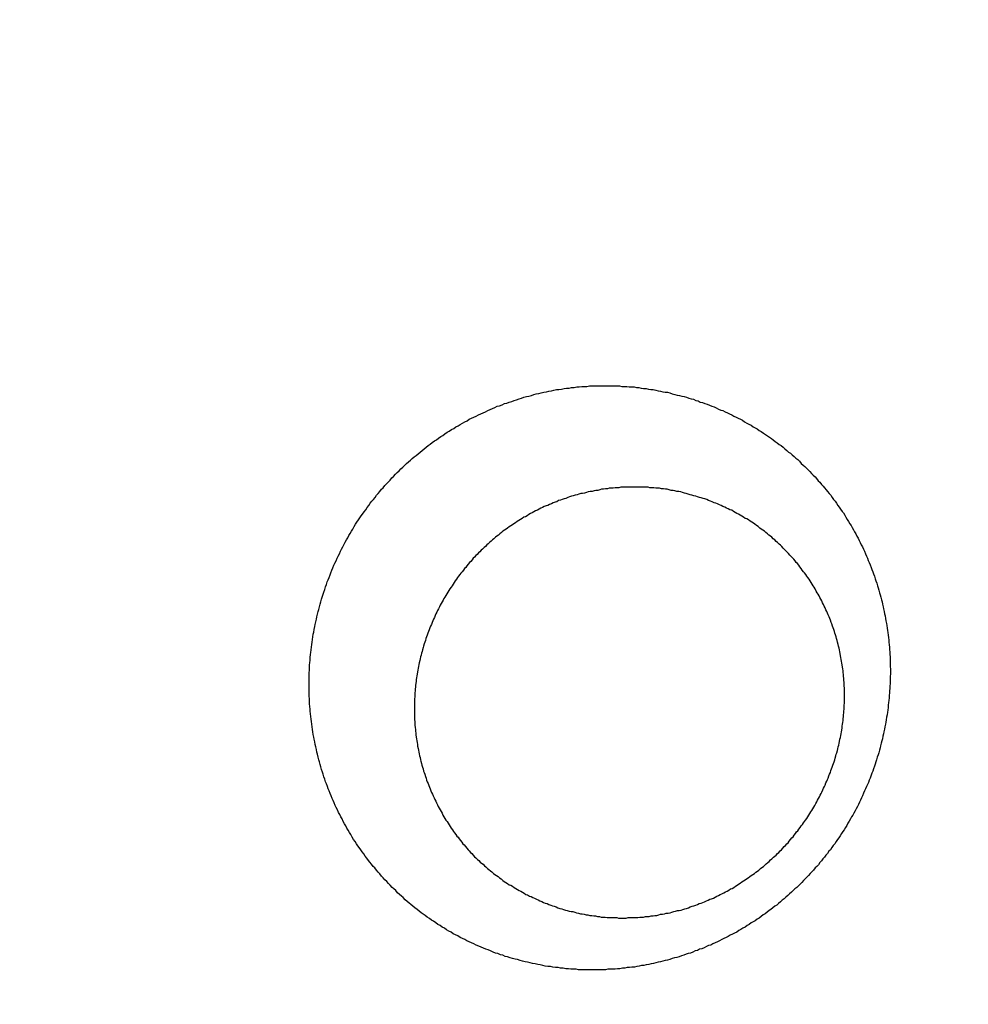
# Model space of a CAD drawing. Header units: millimetres. Extents: x -604189 to 881711, y -381903 to -7297.
# Tile 69 of 256: x -567412 to -567394, y -196076 to -196058. Entities that reach past the tile are written whole.
import ezdxf

# ---------------------------------------------------------------- set-up
doc = ezdxf.new("R2010")
doc.units = ezdxf.units.MM
doc.header["$LTSCALE"] = 100
doc.layers.add('OPIS', color=7, linetype='Continuous')
pattern_1 = [(45, (-296350.26, 111503), (-334.51454, 334.51454), []), (135, (-296350.26, 111503), (-334.51454, -334.51454), [])]

msp = doc.modelspace()

# ---------------------------------------------------------------- hatches: boundary and pattern name
at = {"layer": 'OPIS', "linetype": 'ByBlock', "lineweight": 13}
h = msp.add_hatch(dxfattribs=at)
h.set_pattern_fill('ANSI37', color=0, scale=149)
h.set_pattern_definition(pattern_1)
h.paths.add_polyline_path([(-565846.628, -200148.37), (-566196.825, -200149.347), (-566196.825, -200157.448), (-566296.825, -200157.448), (-566296.825, -200149.626), (-566746.825, -200150.882), (-566746.825, -201168.329, -0.414214), (-566403.888, -201511.266, -1), (-567089.762, -201511.266, -0.414214), (-566746.825, -201168.329), (-566746.825, -200936.871, -0.267949), (-567196.825, -200157.448), (-567296.825, -200157.448), (-567296.825, -200152.416), (-567606.815, -200153.281), (-567606.815, -201603.287), (-567556.815, -201603.147), (-567556.815, -205257.445), (-565846.45, -205257.445)])
h.paths.add_polyline_path([(-551636.825, -198396.286), (-576656.825, -198407.448), (-576656.825, -193157.448), (-579836.825, -193157.448), (-579836.825, -200437.448), (-570846.818, -200437.448), (-570846.818, -200053.169), (-551636.825, -200037.448)])
h.paths.add_polyline_path([(-566819.49, -205014.115), (-566583.775, -205014.115), (-566583.775, -204789.115), (-566819.49, -204789.115)], flags=24)
h.paths.add_polyline_path([(-566959.314, -200828.748), (-566427.171, -200828.748), (-566427.171, -200603.748), (-566959.314, -200603.748)], flags=24)
h.paths.add_polyline_path([(-566792.033, -202497.855), (-566276.912, -202497.855), (-566276.912, -202398.515), (-566792.033, -202398.515)], flags=24)
h.paths.add_polyline_path([(-566791.958, -202387.855), (-565854.55, -202387.855), (-565854.55, -202288.515), (-566791.958, -202288.515)], flags=24)
h.paths.add_polyline_path([(-567194.021, -202505.333), (-566857.345, -202505.333), (-566857.345, -202389.949), (-567194.021, -202389.949)], flags=24)
h.paths.add_polyline_path([(-567153.366, -202393.592), (-566996.4, -202393.592), (-566996.4, -202295.562), (-567153.366, -202295.562)], flags=24)
h.paths.add_polyline_path([(-566516.508, -200627.503), (-566516.508, -200287.803), (-566964.285, -200287.803), (-566964.285, -200627.503)], flags=24)
at = {"layer": 'OPIS', "linetype": 'ByBlock', "lineweight": 9}
h = msp.add_hatch(dxfattribs=at)
h.set_pattern_fill('ANSI37', color=0, scale=149)
h.set_pattern_definition(pattern_1)
edge = h.paths.add_edge_path()
edge.add_line((-551636.825, -193157.448), (-552906.825, -193157.448))
edge.add_line((-552906.825, -193157.448), (-552906.825, -193187.448))
edge.add_line((-552906.825, -193187.448), (-554281.473, -193187.448))
edge.add_line((-554281.473, -193187.448), (-554281.473, -193407.448))
edge.add_line((-554281.473, -193407.448), (-554641.473, -193407.448))
edge.add_line((-554641.473, -193407.448), (-554891.821, -193407.448))
edge.add_line((-554891.821, -193407.448), (-555251.821, -193407.448))
edge.add_line((-555251.821, -193407.448), (-555252.169, -193157.448))
edge.add_line((-555252.169, -193157.448), (-555156.825, -193407.448))
edge.add_line((-555156.825, -193407.448), (-555156.825, -196074.426))
edge.add_line((-555156.825, -196074.426), (-555036.825, -196074.426))
edge.add_line((-555036.825, -196074.426), (-555036.825, -196674.426))
edge.add_line((-555036.825, -196674.426), (-555036.825, -197274.426))
edge.add_line((-555036.825, -197274.426), (-555636.825, -197274.426))
edge.add_line((-555636.825, -197274.426), (-555636.825, -198296.526))
edge.add_line((-555636.825, -198296.526), (-555036.825, -198294.851))
edge.add_line((-555036.825, -198294.851), (-555036.825, -198287.448))
edge.add_line((-555036.825, -198287.448), (-554936.825, -198287.448))
edge.add_line((-554936.825, -198287.448), (-554936.825, -198294.572))
edge.add_line((-554936.825, -198294.572), (-554486.825, -198293.317))
edge.add_line((-554486.825, -198293.317), (-554486.825, -198292.448))
edge.add_line((-554486.825, -198292.448), (-554486.825, -197276.567))
edge.add_arc((-554486.825, -196933.63), 342.937, 180, 270, ccw=False)
edge.add_arc((-554486.825, -196933.63), 342.937, 0, 180, ccw=False)
edge.add_arc((-554486.825, -196933.63), 342.937, -90, 0, ccw=False)
edge.add_line((-554486.825, -197276.567), (-554486.825, -197508.025))
edge.add_arc((-554936.825, -198287.448), 900, 0, 60, ccw=False)
edge.add_line((-554036.825, -198287.448), (-553936.825, -198287.448))
edge.add_line((-553936.825, -198287.448), (-553936.825, -198291.782))
edge.add_line((-553936.825, -198291.782), (-551636.825, -198285.364))
edge.add_line((-551636.825, -198285.364), (-551636.825, -193157.448))
edge = h.paths.add_edge_path(flags=17)
edge.add_arc((-555292.825, -194555.644), 64, 0, 360)
edge = h.paths.add_edge_path(flags=17)
edge.add_arc((-555292.825, -194795.644), 64, 0, 360)
edge = h.paths.add_edge_path(flags=17)
edge.add_arc((-555532.825, -194555.644), 64, 0, 360)
edge = h.paths.add_edge_path(flags=17)
edge.add_arc((-555532.825, -194795.644), 64, 0, 360)
edge = h.paths.add_edge_path(flags=16)
edge.add_arc((-555445.578, -195632.918), 122.24, 0, 360)
edge = h.paths.add_edge_path(flags=17)
edge.add_arc((-555444.953, -195755.157), 131.84, -179.70702, 0.29298, ccw=False)
edge.add_line((-555576.791, -195755.831), (-555577.416, -195633.592))
edge.add_arc((-555445.578, -195632.918), 131.84, 0.29298, 180.29298, ccw=False)
edge.add_line((-555313.74, -195632.244), (-555313.115, -195754.483))
edge = h.paths.add_edge_path(flags=16)
edge.add_line((-555354.602, -195832.663), (-555410.524, -195781.149))
edge.add_arc((-555444.236, -195895.315), 119.04, 73.54834, 77.25266)
edge.add_line((-555417.97, -195779.209), (-555400.458, -195791.093))
edge.add_arc((-555397.928, -195789.134), 3.2, 66.437, 217.7638, ccw=False)
edge.add_arc((-555444.236, -195895.315), 119.04, 62.83618, 66.43696, ccw=False)
edge.add_line((-555389.89, -195789.404), (-555332.197, -195793.322))
edge.add_arc((-555444.953, -195755.157), 119.04, 319.37612, 341.30015, ccw=False)
edge = h.paths.add_edge_path(flags=0)
edge.add_arc((-555445.157, -195715.335), 16, 0, 360)
edge = h.paths.add_edge_path(flags=16)
edge.add_line((-555494.828, -195789.588), (-555556.499, -195794.41))
edge.add_arc((-555553.516, -195795.567), 3.2, 158.7889, 200.417)
edge.add_arc((-555444.953, -195755.157), 119.04, 200.41697, 219.83636)
edge.add_arc((-555533.904, -195829.364), 3.2, 219.8364, 346.9927)
edge.add_line((-555530.786, -195830.084), (-555488.51, -195790.333))
edge.add_arc((-555491.628, -195789.613), 3.2, 346.9927, 539.5529)
edge = h.paths.add_edge_path(flags=16)
edge.add_arc((-555444.953, -195755.157), 119.04, 258.76397, 281.82198, ccw=False)
edge.add_line((-555468.148, -195871.915), (-555480.159, -195865.083))
edge.add_arc((-555483.299, -195864.466), 3.2, 250.669, 348.8814, ccw=False)
edge.add_arc((-555444.953, -195755.157), 119.04, 229.64312, 250.66903, ccw=False)
edge.add_line((-555522.037, -195845.868), (-555468.703, -195779.633))
edge.add_arc((-555459.182, -195767.571), 15.366, -52.9828, 231.7166, ccw=False)
edge.add_arc((-555446.749, -195779.502), 3.2, 91.2428, 186.0743, ccw=False)
edge.add_arc((-555444.236, -195895.315), 119.04, 88.11241, 91.24277, ccw=False)
edge.add_line((-555440.315, -195776.34), (-555420.565, -195871.672))
h.paths.add_polyline_path([(-554267.155, -198153.982), (-554267.155, -197814.282), (-554714.931, -197814.282), (-554714.931, -198153.982)], flags=17)
h.paths.add_polyline_path([(-553792.63, -195548.14), (-553277.509, -195548.14), (-553277.509, -195448.8), (-553792.63, -195448.8)], flags=16)
h.paths.add_polyline_path([(-553792.555, -195438.14), (-553058.934, -195438.14), (-553058.934, -195338.8), (-553792.555, -195338.8)], flags=16)
h.paths.add_polyline_path([(-554194.618, -195555.618), (-553808.217, -195555.618), (-553808.217, -195440.235), (-554194.618, -195440.235)], flags=16)
h.paths.add_polyline_path([(-554153.974, -195443.932), (-553947.262, -195443.932), (-553947.262, -195345.836), (-554153.974, -195345.836)], flags=16)
h.paths.add_polyline_path([(-554256.508, -198153.982), (-554256.508, -197814.282), (-554704.285, -197814.282), (-554704.285, -198153.982)], flags=17)
h.paths.add_polyline_path([(-569496.825, -196631.63), (-571696.825, -196631.63), (-571696.825, -198287.448), (-569496.825, -198287.448)])
h.paths.add_polyline_path([(-567176.825, -196631.63), (-569376.825, -196631.63), (-569376.825, -198287.448), (-567176.825, -198287.448)])
h.paths.add_polyline_path([(-569376.825, -196535.63), (-567176.825, -196535.63), (-567176.825, -193157.448), (-569376.825, -193157.448)])
edge = h.paths.add_edge_path()
edge.add_arc((-571534.473, -195440.24), 50, 180, 270.0022)
edge.add_line((-571534.471, -195490.24), (-571329.472, -195490.239))
edge.add_arc((-571329.473, -195440.239), 50, 270.0009, 360)
edge.add_line((-571279.473, -195440.239), (-571279.473, -194996.239))
edge.add_arc((-571329.473, -194996.239), 50, 0, 90.0004)
edge.add_line((-571329.474, -194946.239), (-571534.474, -194946.24))
edge.add_arc((-571534.473, -194996.24), 50, 90.0009, 180)
edge.add_line((-571584.473, -194996.24), (-571584.473, -195440.24))
h.paths.add_polyline_path([(-571696.825, -196535.63), (-569496.825, -196535.63), (-569496.825, -193157.448), (-571696.825, -193157.448)])
edge = h.paths.add_edge_path()
edge.add_arc((-571945.684, -193388.705), 50, 0, 90.0004)
edge.add_line((-571945.684, -193338.705), (-572150.684, -193338.707))
edge.add_arc((-572150.684, -193388.707), 50, 90.0009, 180)
edge.add_line((-572200.684, -193388.707), (-572200.684, -193832.707))
edge.add_arc((-572150.684, -193832.707), 50, 180, 270.0022)
edge.add_line((-572150.682, -193882.707), (-571945.683, -193882.705))
edge.add_arc((-571945.684, -193832.705), 50, 270.0009, 360)
edge.add_line((-571895.684, -193832.705), (-571895.684, -193388.705))
h.paths.add_polyline_path([(-571816.825, -198287.448), (-571816.825, -193157.448), (-573216.825, -193157.448), (-573216.825, -198287.448)])

# ---------------------------------------------------------------- linework, layer by layer
at = {"color": 0}
for points in [[(-567401.253, -196075.408, 0), (-567401.301, -196075.408, 0), (-567401.348, -196075.398, 0), (-567401.396, -196075.398, 0), (-567401.444, -196075.398, 0), (-567401.491, -196075.388, 0), (-567401.539, -196075.388, 0), (-567401.587, -196075.378, 0), (-567401.634, -196075.378, 0), (-567401.682, -196075.368, 0), (-567401.729, -196075.368, 0), (-567401.777, -196075.358, 0), (-567401.824, -196075.348, 0), (-567401.872, -196075.348, 0), (-567401.919, -196075.338, 0), (-567401.966, -196075.328, 0), (-567402.013, -196075.318, 0), (-567402.06, -196075.308, 0), (-567402.107, -196075.298, 0), (-567402.154, -196075.288, 0), (-567402.201, -196075.278, 0), (-567402.248, -196075.268, 0), (-567402.294, -196075.258, 0), (-567402.341, -196075.248, 0), (-567402.387, -196075.238, 0), (-567402.434, -196075.218, 0), (-567402.48, -196075.208, 0), (-567402.526, -196075.198, 0), (-567402.572, -196075.188, 0), (-567402.618, -196075.168, 0), (-567402.663, -196075.158, 0), (-567402.709, -196075.138, 0), (-567402.754, -196075.128, 0), (-567402.8, -196075.108, 0), (-567402.845, -196075.098, 0), (-567402.89, -196075.078, 0), (-567402.934, -196075.058, 0), (-567402.979, -196075.038, 0), (-567403.024, -196075.028, 0), (-567403.068, -196075.008, 0), (-567403.112, -196074.988, 0), (-567403.156, -196074.968, 0), (-567403.2, -196074.948, 0), (-567403.244, -196074.928, 0), (-567403.287, -196074.908, 0), (-567403.33, -196074.888, 0), (-567403.373, -196074.868, 0), (-567403.416, -196074.848, 0), (-567403.459, -196074.828, 0), (-567403.501, -196074.808, 0), (-567403.543, -196074.778, 0), (-567403.585, -196074.758, 0), (-567403.627, -196074.738, 0), (-567403.669, -196074.708, 0), (-567403.71, -196074.688, 0), (-567403.751, -196074.668, 0), (-567403.792, -196074.638, 0), (-567403.833, -196074.618, 0), (-567403.873, -196074.588, 0), (-567403.913, -196074.568, 0), (-567403.953, -196074.538, 0), (-567403.993, -196074.508, 0), (-567404.032, -196074.488, 0), (-567404.072, -196074.458, 0), (-567404.111, -196074.428, 0), (-567404.149, -196074.398, 0), (-567404.188, -196074.378, 0), (-567404.226, -196074.348, 0), (-567404.264, -196074.318, 0), (-567404.301, -196074.288, 0), (-567404.339, -196074.258, 0), (-567404.376, -196074.228, 0), (-567404.413, -196074.198, 0), (-567404.449, -196074.168, 0), (-567404.485, -196074.138, 0), (-567404.521, -196074.108, 0), (-567404.557, -196074.068, 0), (-567404.592, -196074.038, 0), (-567404.627, -196074.008, 0), (-567404.662, -196073.978, 0), (-567404.696, -196073.938, 0), (-567404.731, -196073.908, 0), (-567404.764, -196073.878, 0), (-567404.798, -196073.838, 0), (-567404.831, -196073.808, 0), (-567404.864, -196073.768, 0), (-567404.897, -196073.738, 0), (-567404.929, -196073.698, 0), (-567404.961, -196073.668, 0), (-567404.993, -196073.628, 0), (-567405.024, -196073.598, 0), (-567405.055, -196073.558, 0), (-567405.085, -196073.518, 0), (-567405.116, -196073.488, 0), (-567405.146, -196073.448, 0), (-567405.175, -196073.408, 0), (-567405.204, -196073.378, 0), (-567405.233, -196073.338, 0), (-567405.262, -196073.298, 0), (-567405.29, -196073.258, 0), (-567405.318, -196073.218, 0), (-567405.345, -196073.178, 0), (-567405.373, -196073.138, 0), (-567405.399, -196073.108, 0), (-567405.426, -196073.068, 0), (-567405.452, -196073.028, 0), (-567405.478, -196072.988, 0), (-567405.503, -196072.948, 0), (-567405.528, -196072.898, 0), (-567405.553, -196072.858, 0), (-567405.577, -196072.818, 0), (-567405.601, -196072.778, 0), (-567405.624, -196072.738, 0), (-567405.647, -196072.698, 0), (-567405.67, -196072.658, 0), (-567405.693, -196072.608, 0), (-567405.715, -196072.568, 0), (-567405.736, -196072.528, 0), (-567405.757, -196072.488, 0), (-567405.778, -196072.438, 0), (-567405.799, -196072.398, 0), (-567405.819, -196072.358, 0), (-567405.839, -196072.308, 0), (-567405.858, -196072.268, 0), (-567405.877, -196072.228, 0), (-567405.895, -196072.178, 0), (-567405.913, -196072.138, 0), (-567405.931, -196072.088, 0), (-567405.948, -196072.048, 0), (-567405.965, -196072.008, 0), (-567405.982, -196071.958, 0), (-567405.998, -196071.918, 0), (-567406.014, -196071.868, 0), (-567406.029, -196071.828, 0), (-567406.044, -196071.778, 0), (-567406.058, -196071.738, 0), (-567406.072, -196071.688, 0), (-567406.086, -196071.638, 0), (-567406.099, -196071.598, 0), (-567406.112, -196071.548, 0), (-567406.125, -196071.508, 0), (-567406.137, -196071.458, 0), (-567406.148, -196071.408, 0), (-567406.16, -196071.368, 0), (-567406.17, -196071.318, 0), (-567406.181, -196071.268, 0), (-567406.191, -196071.228, 0), (-567406.2, -196071.178, 0), (-567406.21, -196071.128, 0), (-567406.218, -196071.088, 0), (-567406.227, -196071.038, 0), (-567406.235, -196070.988, 0), (-567406.242, -196070.948, 0), (-567406.249, -196070.898, 0), (-567406.256, -196070.848, 0), (-567406.262, -196070.798, 0), (-567406.268, -196070.758, 0), (-567406.273, -196070.708, 0), (-567406.278, -196070.658, 0), (-567406.283, -196070.608, 0), (-567406.287, -196070.568, 0), (-567406.291, -196070.518, 0), (-567406.294, -196070.468, 0), (-567406.297, -196070.418, 0), (-567406.3, -196070.378, 0), (-567406.302, -196070.328, 0), (-567406.304, -196070.278, 0), (-567406.305, -196070.228, 0), (-567406.306, -196070.178, 0), (-567406.306, -196070.138, 0), (-567406.306, -196070.088, 0), (-567406.306, -196070.038, 0), (-567406.305, -196069.988, 0), (-567406.304, -196069.948, 0), (-567406.302, -196069.898, 0), (-567406.3, -196069.848, 0), (-567406.297, -196069.798, 0), (-567406.294, -196069.748, 0), (-567406.291, -196069.708, 0), (-567406.287, -196069.658, 0), (-567406.283, -196069.608, 0), (-567406.278, -196069.558, 0), (-567406.273, -196069.518, 0), (-567406.268, -196069.468, 0), (-567406.262, -196069.418, 0), (-567406.256, -196069.368, 0), (-567406.249, -196069.328, 0), (-567406.242, -196069.278, 0), (-567406.234, -196069.228, 0), (-567406.226, -196069.178, 0), (-567406.218, -196069.138, 0), (-567406.209, -196069.088, 0), (-567406.2, -196069.038, 0), (-567406.19, -196068.998, 0), (-567406.18, -196068.948, 0), (-567406.17, -196068.898, 0), (-567406.159, -196068.858, 0), (-567406.148, -196068.808, 0), (-567406.137, -196068.758, 0), (-567406.125, -196068.718, 0), (-567406.112, -196068.668, 0), (-567406.099, -196068.618, 0), (-567406.086, -196068.578, 0), (-567406.073, -196068.528, 0), (-567406.059, -196068.488, 0), (-567406.045, -196068.438, 0), (-567406.03, -196068.398, 0), (-567406.015, -196068.348, 0), (-567405.999, -196068.298, 0), (-567405.983, -196068.258, 0), (-567405.967, -196068.208, 0), (-567405.951, -196068.168, 0), (-567405.934, -196068.128, 0), (-567405.916, -196068.078, 0), (-567405.899, -196068.038, 0), (-567405.88, -196067.988, 0), (-567405.862, -196067.948, 0), (-567405.843, -196067.898, 0), (-567405.824, -196067.858, 0), (-567405.804, -196067.818, 0), (-567405.784, -196067.768, 0), (-567405.764, -196067.728, 0), (-567405.743, -196067.688, 0), (-567405.722, -196067.638, 0), (-567405.701, -196067.598, 0), (-567405.679, -196067.558, 0), (-567405.657, -196067.518, 0), (-567405.634, -196067.468, 0), (-567405.611, -196067.428, 0), (-567405.588, -196067.388, 0), (-567405.565, -196067.348, 0), (-567405.541, -196067.308, 0), (-567405.516, -196067.268, 0), (-567405.492, -196067.228, 0), (-567405.467, -196067.178, 0), (-567405.441, -196067.138, 0), (-567405.416, -196067.098, 0), (-567405.39, -196067.058, 0), (-567405.363, -196067.018, 0), (-567405.337, -196066.978, 0), (-567405.31, -196066.948, 0), (-567405.282, -196066.908, 0), (-567405.254, -196066.868, 0), (-567405.226, -196066.828, 0), (-567405.198, -196066.788, 0), (-567405.169, -196066.748, 0), (-567405.14, -196066.708, 0), (-567405.111, -196066.678, 0), (-567405.081, -196066.638, 0), (-567405.051, -196066.598, 0), (-567405.021, -196066.568, 0), (-567404.991, -196066.528, 0), (-567404.96, -196066.488, 0), (-567404.929, -196066.458, 0), (-567404.897, -196066.418, 0), (-567404.865, -196066.388, 0), (-567404.833, -196066.348, 0), (-567404.801, -196066.318, 0), (-567404.768, -196066.278, 0), (-567404.735, -196066.248, 0), (-567404.702, -196066.208, 0), (-567404.668, -196066.178, 0), (-567404.634, -196066.148, 0), (-567404.6, -196066.108, 0), (-567404.566, -196066.078, 0), (-567404.531, -196066.048, 0), (-567404.496, -196066.008, 0), (-567404.461, -196065.978, 0), (-567404.425, -196065.948, 0), (-567404.389, -196065.918, 0), (-567404.353, -196065.888, 0), (-567404.317, -196065.858, 0), (-567404.28, -196065.828, 0), (-567404.243, -196065.798, 0), (-567404.206, -196065.768, 0), (-567404.169, -196065.738, 0), (-567404.131, -196065.708, 0), (-567404.093, -196065.678, 0), (-567404.055, -196065.648, 0), (-567404.017, -196065.618, 0), (-567403.978, -196065.588, 0), (-567403.939, -196065.568, 0), (-567403.9, -196065.538, 0), (-567403.861, -196065.508, 0), (-567403.821, -196065.488, 0), (-567403.782, -196065.458, 0), (-567403.742, -196065.428, 0), (-567403.701, -196065.408, 0), (-567403.661, -196065.378, 0), (-567403.62, -196065.358, 0), (-567403.579, -196065.328, 0), (-567403.538, -196065.308, 0), (-567403.497, -196065.288, 0), (-567403.455, -196065.258, 0), (-567403.414, -196065.238, 0), (-567403.372, -196065.218, 0), (-567403.33, -196065.188, 0), (-567403.288, -196065.168, 0), (-567403.245, -196065.148, 0), (-567403.202, -196065.128, 0), (-567403.16, -196065.108, 0), (-567403.117, -196065.088, 0), (-567403.073, -196065.068, 0), (-567403.03, -196065.048, 0), (-567402.987, -196065.028, 0), (-567402.943, -196065.008, 0), (-567402.899, -196064.988, 0), (-567402.855, -196064.968, 0), (-567402.811, -196064.948, 0), (-567402.767, -196064.938, 0), (-567402.722, -196064.918, 0), (-567402.678, -196064.898, 0), (-567402.633, -196064.888, 0), (-567402.588, -196064.868, 0), (-567402.543, -196064.858, 0), (-567402.498, -196064.838, 0), (-567402.453, -196064.828, 0), (-567402.407, -196064.808, 0), (-567402.362, -196064.798, 0), (-567402.316, -196064.778, 0), (-567402.27, -196064.768, 0), (-567402.224, -196064.758, 0), (-567402.178, -196064.748, 0), (-567402.132, -196064.728, 0), (-567402.086, -196064.718, 0), (-567402.04, -196064.708, 0), (-567401.993, -196064.698, 0), (-567401.947, -196064.688, 0), (-567401.9, -196064.678, 0), (-567401.854, -196064.668, 0), (-567401.807, -196064.658, 0), (-567401.76, -196064.648, 0), (-567401.713, -196064.638, 0), (-567401.666, -196064.638, 0), (-567401.619, -196064.628, 0), (-567401.572, -196064.618, 0), (-567401.525, -196064.608, 0), (-567401.478, -196064.608, 0), (-567401.43, -196064.598, 0), (-567401.383, -196064.598, 0), (-567401.336, -196064.588, 0), (-567401.288, -196064.588, 0), (-567401.241, -196064.578, 0), (-567401.193, -196064.578, 0), (-567401.146, -196064.578, 0), (-567401.098, -196064.568, 0), (-567401.05, -196064.568, 0), (-567401.003, -196064.568, 0), (-567400.955, -196064.568, 0), (-567400.907, -196064.568, 0), (-567400.859, -196064.568, 0), (-567400.812, -196064.568, 0)], [(-567400.812, -196064.568, 0), (-567400.767, -196064.568, 0), (-567400.722, -196064.568, 0), (-567400.677, -196064.568, 0), (-567400.632, -196064.568, 0), (-567400.587, -196064.568, 0), (-567400.542, -196064.568, 0), (-567400.497, -196064.578, 0), (-567400.452, -196064.578, 0), (-567400.407, -196064.578, 0), (-567400.362, -196064.588, 0), (-567400.317, -196064.588, 0), (-567400.272, -196064.588, 0), (-567400.227, -196064.598, 0), (-567400.183, -196064.598, 0), (-567400.138, -196064.608, 0), (-567400.093, -196064.618, 0), (-567400.048, -196064.618, 0), (-567400.004, -196064.628, 0), (-567399.959, -196064.638, 0), (-567399.915, -196064.638, 0), (-567399.87, -196064.648, 0), (-567399.826, -196064.658, 0), (-567399.781, -196064.668, 0), (-567399.737, -196064.678, 0), (-567399.693, -196064.688, 0), (-567399.649, -196064.688, 0), (-567399.605, -196064.698, 0), (-567399.561, -196064.718, 0), (-567399.517, -196064.728, 0), (-567399.473, -196064.738, 0), (-567399.429, -196064.748, 0), (-567399.386, -196064.758, 0), (-567399.342, -196064.768, 0), (-567399.299, -196064.778, 0), (-567399.256, -196064.798, 0), (-567399.212, -196064.808, 0), (-567399.169, -196064.818, 0), (-567399.126, -196064.838, 0), (-567399.084, -196064.848, 0), (-567399.041, -196064.868, 0), (-567398.998, -196064.878, 0), (-567398.956, -196064.898, 0), (-567398.913, -196064.908, 0), (-567398.871, -196064.928, 0), (-567398.829, -196064.948, 0), (-567398.787, -196064.958, 0), (-567398.746, -196064.978, 0), (-567398.704, -196064.998, 0), (-567398.663, -196065.018, 0), (-567398.621, -196065.028, 0), (-567398.58, -196065.048, 0), (-567398.539, -196065.068, 0), (-567398.498, -196065.088, 0), (-567398.458, -196065.108, 0), (-567398.417, -196065.128, 0), (-567398.377, -196065.148, 0), (-567398.337, -196065.168, 0), (-567398.297, -196065.188, 0), (-567398.257, -196065.208, 0), (-567398.218, -196065.238, 0), (-567398.178, -196065.258, 0), (-567398.139, -196065.278, 0), (-567398.1, -196065.298, 0), (-567398.062, -196065.328, 0), (-567398.023, -196065.348, 0), (-567397.985, -196065.368, 0), (-567397.947, -196065.398, 0), (-567397.909, -196065.418, 0), (-567397.871, -196065.448, 0), (-567397.834, -196065.468, 0), (-567397.796, -196065.498, 0), (-567397.759, -196065.518, 0), (-567397.722, -196065.548, 0), (-567397.686, -196065.568, 0), (-567397.649, -196065.598, 0), (-567397.613, -196065.628, 0), (-567397.577, -196065.658, 0), (-567397.542, -196065.678, 0), (-567397.506, -196065.708, 0), (-567397.471, -196065.738, 0), (-567397.436, -196065.768, 0), (-567397.402, -196065.798, 0), (-567397.367, -196065.818, 0), (-567397.333, -196065.848, 0), (-567397.299, -196065.878, 0), (-567397.265, -196065.908, 0), (-567397.232, -196065.938, 0), (-567397.199, -196065.968, 0), (-567397.166, -196066.008, 0), (-567397.133, -196066.038, 0), (-567397.101, -196066.068, 0), (-567397.069, -196066.098, 0), (-567397.037, -196066.128, 0), (-567397.005, -196066.158, 0), (-567396.974, -196066.198, 0), (-567396.943, -196066.228, 0), (-567396.912, -196066.258, 0), (-567396.882, -196066.288, 0), (-567396.852, -196066.328, 0), (-567396.822, -196066.358, 0), (-567396.792, -196066.398, 0), (-567396.763, -196066.428, 0), (-567396.734, -196066.458, 0), (-567396.705, -196066.498, 0), (-567396.677, -196066.528, 0), (-567396.649, -196066.568, 0), (-567396.621, -196066.598, 0), (-567396.594, -196066.638, 0), (-567396.567, -196066.678, 0), (-567396.54, -196066.708, 0), (-567396.513, -196066.748, 0), (-567396.487, -196066.788, 0), (-567396.461, -196066.818, 0), (-567396.436, -196066.858, 0), (-567396.41, -196066.898, 0), (-567396.385, -196066.928, 0), (-567396.361, -196066.968, 0), (-567396.337, -196067.008, 0), (-567396.313, -196067.048, 0), (-567396.289, -196067.088, 0), (-567396.266, -196067.128, 0), (-567396.243, -196067.158, 0), (-567396.22, -196067.198, 0), (-567396.198, -196067.238, 0), (-567396.176, -196067.278, 0), (-567396.155, -196067.318, 0), (-567396.133, -196067.358, 0), (-567396.112, -196067.398, 0), (-567396.092, -196067.438, 0), (-567396.072, -196067.478, 0), (-567396.052, -196067.518, 0), (-567396.032, -196067.558, 0), (-567396.013, -196067.598, 0), (-567395.994, -196067.638, 0), (-567395.975, -196067.688, 0), (-567395.957, -196067.728, 0), (-567395.939, -196067.768, 0), (-567395.922, -196067.808, 0), (-567395.905, -196067.848, 0), (-567395.888, -196067.888, 0), (-567395.872, -196067.938, 0), (-567395.856, -196067.978, 0), (-567395.84, -196068.018, 0), (-567395.824, -196068.058, 0), (-567395.809, -196068.098, 0), (-567395.795, -196068.148, 0), (-567395.781, -196068.188, 0), (-567395.767, -196068.228, 0), (-567395.753, -196068.278, 0), (-567395.74, -196068.318, 0), (-567395.727, -196068.358, 0), (-567395.715, -196068.408, 0), (-567395.702, -196068.448, 0), (-567395.691, -196068.488, 0), (-567395.679, -196068.538, 0), (-567395.668, -196068.578, 0), (-567395.658, -196068.618, 0), (-567395.647, -196068.668, 0), (-567395.638, -196068.708, 0), (-567395.628, -196068.758, 0), (-567395.619, -196068.798, 0), (-567395.61, -196068.838, 0), (-567395.602, -196068.888, 0), (-567395.594, -196068.928, 0), (-567395.586, -196068.978, 0), (-567395.579, -196069.018, 0), (-567395.572, -196069.068, 0), (-567395.566, -196069.108, 0), (-567395.559, -196069.148, 0), (-567395.554, -196069.198, 0), (-567395.548, -196069.238, 0), (-567395.543, -196069.288, 0), (-567395.539, -196069.328, 0), (-567395.535, -196069.378, 0), (-567395.531, -196069.418, 0), (-567395.527, -196069.468, 0), (-567395.524, -196069.508, 0), (-567395.522, -196069.558, 0), (-567395.519, -196069.598, 0), (-567395.517, -196069.648, 0), (-567395.516, -196069.688, 0), (-567395.515, -196069.738, 0), (-567395.514, -196069.778, 0), (-567395.513, -196069.828, 0), (-567395.513, -196069.868, 0), (-567395.513, -196069.918, 0), (-567395.514, -196069.958, 0), (-567395.515, -196070.008, 0), (-567395.517, -196070.048, 0), (-567395.518, -196070.098, 0), (-567395.521, -196070.138, 0), (-567395.523, -196070.188, 0), (-567395.526, -196070.228, 0), (-567395.529, -196070.268, 0), (-567395.533, -196070.318, 0), (-567395.537, -196070.358, 0), (-567395.541, -196070.408, 0), (-567395.546, -196070.448, 0), (-567395.551, -196070.498, 0), (-567395.556, -196070.538, 0), (-567395.562, -196070.588, 0), (-567395.569, -196070.628, 0), (-567395.575, -196070.678, 0), (-567395.582, -196070.718, 0), (-567395.589, -196070.768, 0), (-567395.597, -196070.808, 0), (-567395.605, -196070.848, 0), (-567395.613, -196070.898, 0), (-567395.622, -196070.938, 0), (-567395.631, -196070.988, 0), (-567395.641, -196071.028, 0), (-567395.65, -196071.068, 0), (-567395.661, -196071.118, 0), (-567395.671, -196071.158, 0), (-567395.682, -196071.198, 0), (-567395.693, -196071.248, 0), (-567395.705, -196071.288, 0), (-567395.717, -196071.328, 0), (-567395.729, -196071.378, 0), (-567395.742, -196071.418, 0), (-567395.755, -196071.458, 0), (-567395.768, -196071.508, 0), (-567395.782, -196071.548, 0), (-567395.796, -196071.588, 0), (-567395.81, -196071.628, 0), (-567395.825, -196071.678, 0), (-567395.84, -196071.718, 0), (-567395.855, -196071.758, 0), (-567395.871, -196071.798, 0), (-567395.887, -196071.848, 0), (-567395.904, -196071.888, 0), (-567395.92, -196071.928, 0), (-567395.937, -196071.968, 0), (-567395.955, -196072.008, 0), (-567395.973, -196072.048, 0), (-567395.991, -196072.088, 0), (-567396.009, -196072.128, 0), (-567396.028, -196072.178, 0), (-567396.047, -196072.218, 0), (-567396.066, -196072.258, 0), (-567396.086, -196072.298, 0), (-567396.106, -196072.338, 0), (-567396.126, -196072.378, 0), (-567396.147, -196072.418, 0), (-567396.168, -196072.458, 0), (-567396.189, -196072.498, 0), (-567396.211, -196072.538, 0), (-567396.233, -196072.568, 0), (-567396.255, -196072.608, 0), (-567396.278, -196072.648, 0), (-567396.301, -196072.688, 0), (-567396.324, -196072.728, 0), (-567396.347, -196072.768, 0), (-567396.371, -196072.808, 0), (-567396.395, -196072.838, 0), (-567396.42, -196072.878, 0), (-567396.444, -196072.918, 0), (-567396.469, -196072.958, 0), (-567396.495, -196072.988, 0), (-567396.52, -196073.028, 0), (-567396.546, -196073.068, 0), (-567396.572, -196073.098, 0), (-567396.599, -196073.138, 0), (-567396.626, -196073.178, 0), (-567396.653, -196073.208, 0), (-567396.68, -196073.248, 0), (-567396.708, -196073.278, 0), (-567396.736, -196073.318, 0), (-567396.764, -196073.348, 0), (-567396.792, -196073.388, 0), (-567396.821, -196073.418, 0), (-567396.85, -196073.458, 0), (-567396.879, -196073.488, 0), (-567396.909, -196073.518, 0), (-567396.939, -196073.558, 0), (-567396.969, -196073.588, 0), (-567396.999, -196073.618, 0), (-567397.03, -196073.658, 0), (-567397.061, -196073.688, 0), (-567397.092, -196073.718, 0), (-567397.123, -196073.748, 0), (-567397.155, -196073.788, 0), (-567397.187, -196073.818, 0), (-567397.219, -196073.848, 0), (-567397.251, -196073.878, 0), (-567397.284, -196073.908, 0), (-567397.317, -196073.938, 0), (-567397.35, -196073.968, 0), (-567397.383, -196073.998, 0), (-567397.417, -196074.028, 0), (-567397.451, -196074.058, 0), (-567397.485, -196074.088, 0), (-567397.519, -196074.118, 0), (-567397.554, -196074.148, 0), (-567397.588, -196074.178, 0), (-567397.623, -196074.208, 0), (-567397.658, -196074.228, 0), (-567397.694, -196074.258, 0), (-567397.729, -196074.288, 0), (-567397.765, -196074.308, 0), (-567397.801, -196074.338, 0), (-567397.838, -196074.368, 0), (-567397.874, -196074.388, 0), (-567397.911, -196074.418, 0), (-567397.948, -196074.448, 0), (-567397.985, -196074.468, 0), (-567398.022, -196074.498, 0), (-567398.06, -196074.518, 0), (-567398.097, -196074.538, 0), (-567398.135, -196074.568, 0), (-567398.173, -196074.588, 0), (-567398.211, -196074.618, 0), (-567398.25, -196074.638, 0), (-567398.288, -196074.658, 0), (-567398.327, -196074.678, 0), (-567398.366, -196074.708, 0), (-567398.405, -196074.728, 0), (-567398.445, -196074.748, 0), (-567398.484, -196074.768, 0), (-567398.524, -196074.788, 0), (-567398.564, -196074.808, 0), (-567398.604, -196074.828, 0), (-567398.644, -196074.848, 0), (-567398.684, -196074.868, 0), (-567398.725, -196074.888, 0), (-567398.765, -196074.908, 0), (-567398.806, -196074.928, 0), (-567398.847, -196074.948, 0), (-567398.888, -196074.958, 0), (-567398.929, -196074.978, 0), (-567398.971, -196074.998, 0), (-567399.012, -196075.018, 0), (-567399.054, -196075.028, 0), (-567399.096, -196075.048, 0), (-567399.138, -196075.058, 0), (-567399.18, -196075.078, 0), (-567399.222, -196075.098, 0), (-567399.264, -196075.108, 0), (-567399.307, -196075.118, 0), (-567399.349, -196075.138, 0), (-567399.392, -196075.148, 0), (-567399.435, -196075.168, 0), (-567399.478, -196075.178, 0), (-567399.521, -196075.188, 0), (-567399.564, -196075.198, 0), (-567399.607, -196075.218, 0), (-567399.65, -196075.228, 0), (-567399.694, -196075.238, 0), (-567399.737, -196075.248, 0), (-567399.781, -196075.258, 0), (-567399.825, -196075.268, 0), (-567399.868, -196075.278, 0), (-567399.912, -196075.288, 0), (-567399.956, -196075.298, 0), (-567400, -196075.308, 0), (-567400.044, -196075.318, 0), (-567400.089, -196075.328, 0), (-567400.133, -196075.328, 0), (-567400.177, -196075.338, 0), (-567400.221, -196075.348, 0), (-567400.266, -196075.358, 0), (-567400.31, -196075.358, 0), (-567400.355, -196075.368, 0), (-567400.399, -196075.368, 0), (-567400.444, -196075.378, 0), (-567400.489, -196075.378, 0), (-567400.534, -196075.388, 0), (-567400.578, -196075.388, 0), (-567400.623, -196075.398, 0), (-567400.668, -196075.398, 0), (-567400.713, -196075.398, 0), (-567400.758, -196075.398, 0), (-567400.803, -196075.408, 0), (-567400.848, -196075.408, 0), (-567400.893, -196075.408, 0), (-567400.938, -196075.408, 0), (-567400.983, -196075.408, 0), (-567401.028, -196075.408, 0), (-567401.073, -196075.408, 0), (-567401.118, -196075.408, 0), (-567401.163, -196075.408, 0), (-567401.208, -196075.408, 0), (-567401.253, -196075.408, 0)], [(-567400.264, -196066.448, 0), (-567400.3, -196066.448, 0), (-567400.336, -196066.448, 0), (-567400.372, -196066.448, 0), (-567400.408, -196066.448, 0), (-567400.444, -196066.448, 0), (-567400.48, -196066.448, 0), (-567400.516, -196066.448, 0), (-567400.551, -196066.458, 0), (-567400.587, -196066.458, 0), (-567400.623, -196066.458, 0), (-567400.659, -196066.468, 0), (-567400.695, -196066.468, 0), (-567400.731, -196066.468, 0), (-567400.766, -196066.478, 0), (-567400.802, -196066.478, 0), (-567400.838, -196066.488, 0), (-567400.873, -196066.488, 0), (-567400.909, -196066.498, 0), (-567400.944, -196066.508, 0), (-567400.98, -196066.508, 0), (-567401.015, -196066.518, 0), (-567401.05, -196066.528, 0), (-567401.086, -196066.528, 0), (-567401.121, -196066.538, 0), (-567401.156, -196066.548, 0), (-567401.191, -196066.558, 0), (-567401.226, -196066.568, 0), (-567401.261, -196066.568, 0), (-567401.296, -196066.578, 0), (-567401.33, -196066.588, 0), (-567401.365, -196066.598, 0), (-567401.399, -196066.608, 0), (-567401.434, -196066.618, 0), (-567401.468, -196066.628, 0), (-567401.502, -196066.638, 0), (-567401.537, -196066.658, 0), (-567401.571, -196066.668, 0), (-567401.605, -196066.678, 0), (-567401.638, -196066.688, 0), (-567401.672, -196066.698, 0), (-567401.706, -196066.718, 0), (-567401.739, -196066.728, 0), (-567401.773, -196066.738, 0), (-567401.806, -196066.758, 0), (-567401.839, -196066.768, 0), (-567401.872, -196066.788, 0), (-567401.905, -196066.798, 0), (-567401.938, -196066.808, 0), (-567401.97, -196066.828, 0), (-567402.003, -196066.838, 0), (-567402.035, -196066.858, 0), (-567402.067, -196066.878, 0), (-567402.099, -196066.888, 0), (-567402.131, -196066.908, 0), (-567402.163, -196066.928, 0), (-567402.194, -196066.938, 0), (-567402.226, -196066.958, 0), (-567402.257, -196066.978, 0), (-567402.288, -196066.998, 0), (-567402.319, -196067.008, 0), (-567402.35, -196067.028, 0), (-567402.38, -196067.048, 0), (-567402.411, -196067.068, 0), (-567402.441, -196067.088, 0), (-567402.471, -196067.108, 0), (-567402.501, -196067.128, 0), (-567402.53, -196067.148, 0), (-567402.56, -196067.168, 0), (-567402.589, -196067.188, 0), (-567402.618, -196067.208, 0), (-567402.647, -196067.228, 0), (-567402.676, -196067.248, 0), (-567402.705, -196067.268, 0), (-567402.733, -196067.288, 0), (-567402.761, -196067.318, 0), (-567402.789, -196067.338, 0), (-567402.817, -196067.358, 0), (-567402.844, -196067.378, 0), (-567402.872, -196067.408, 0), (-567402.899, -196067.428, 0), (-567402.926, -196067.448, 0), (-567402.952, -196067.468, 0), (-567402.979, -196067.498, 0), (-567403.005, -196067.518, 0), (-567403.031, -196067.548, 0), (-567403.057, -196067.568, 0), (-567403.083, -196067.598, 0), (-567403.108, -196067.618, 0), (-567403.134, -196067.648, 0), (-567403.159, -196067.668, 0), (-567403.183, -196067.698, 0), (-567403.208, -196067.718, 0), (-567403.232, -196067.748, 0), (-567403.256, -196067.768, 0), (-567403.28, -196067.798, 0), (-567403.304, -196067.828, 0), (-567403.327, -196067.848, 0), (-567403.351, -196067.878, 0), (-567403.374, -196067.908, 0), (-567403.396, -196067.938, 0), (-567403.419, -196067.958, 0), (-567403.441, -196067.988, 0), (-567403.463, -196068.018, 0), (-567403.485, -196068.048, 0), (-567403.507, -196068.068, 0), (-567403.528, -196068.098, 0), (-567403.549, -196068.128, 0), (-567403.57, -196068.158, 0), (-567403.59, -196068.188, 0), (-567403.611, -196068.218, 0), (-567403.631, -196068.248, 0), (-567403.651, -196068.278, 0), (-567403.67, -196068.308, 0), (-567403.69, -196068.338, 0), (-567403.709, -196068.368, 0), (-567403.728, -196068.398, 0), (-567403.746, -196068.428, 0), (-567403.764, -196068.458, 0), (-567403.783, -196068.488, 0), (-567403.8, -196068.518, 0), (-567403.818, -196068.548, 0), (-567403.835, -196068.578, 0), (-567403.852, -196068.608, 0), (-567403.869, -196068.638, 0), (-567403.885, -196068.668, 0), (-567403.902, -196068.708, 0), (-567403.918, -196068.738, 0), (-567403.933, -196068.768, 0), (-567403.949, -196068.798, 0), (-567403.964, -196068.828, 0), (-567403.979, -196068.868, 0), (-567403.993, -196068.898, 0), (-567404.008, -196068.928, 0), (-567404.022, -196068.958, 0), (-567404.035, -196068.998, 0), (-567404.049, -196069.028, 0), (-567404.062, -196069.058, 0), (-567404.075, -196069.098, 0), (-567404.088, -196069.128, 0), (-567404.1, -196069.158, 0), (-567404.112, -196069.198, 0), (-567404.124, -196069.228, 0), (-567404.135, -196069.258, 0), (-567404.146, -196069.298, 0), (-567404.157, -196069.328, 0), (-567404.168, -196069.358, 0), (-567404.178, -196069.398, 0), (-567404.188, -196069.428, 0), (-567404.198, -196069.468, 0), (-567404.208, -196069.498, 0), (-567404.217, -196069.528, 0), (-567404.226, -196069.568, 0), (-567404.234, -196069.598, 0), (-567404.242, -196069.638, 0), (-567404.25, -196069.668, 0), (-567404.258, -196069.708, 0), (-567404.265, -196069.738, 0), (-567404.273, -196069.778, 0), (-567404.279, -196069.808, 0), (-567404.286, -196069.848, 0), (-567404.292, -196069.878, 0), (-567404.298, -196069.918, 0), (-567404.303, -196069.948, 0), (-567404.309, -196069.988, 0), (-567404.314, -196070.018, 0), (-567404.318, -196070.058, 0), (-567404.323, -196070.088, 0), (-567404.327, -196070.128, 0), (-567404.33, -196070.158, 0), (-567404.334, -196070.198, 0), (-567404.337, -196070.228, 0), (-567404.34, -196070.268, 0), (-567404.342, -196070.308, 0), (-567404.344, -196070.338, 0), (-567404.346, -196070.378, 0), (-567404.347, -196070.408, 0), (-567404.349, -196070.448, 0), (-567404.35, -196070.478, 0), (-567404.35, -196070.518, 0), (-567404.35, -196070.548, 0), (-567404.35, -196070.588, 0), (-567404.35, -196070.628, 0), (-567404.349, -196070.658, 0), (-567404.348, -196070.698, 0), (-567404.347, -196070.728, 0), (-567404.345, -196070.768, 0), (-567404.343, -196070.798, 0), (-567404.341, -196070.838, 0), (-567404.339, -196070.868, 0), (-567404.336, -196070.908, 0), (-567404.332, -196070.948, 0), (-567404.329, -196070.978, 0), (-567404.325, -196071.018, 0), (-567404.321, -196071.048, 0), (-567404.316, -196071.088, 0), (-567404.311, -196071.118, 0), (-567404.306, -196071.158, 0), (-567404.301, -196071.188, 0), (-567404.295, -196071.228, 0), (-567404.289, -196071.258, 0), (-567404.282, -196071.298, 0), (-567404.275, -196071.328, 0), (-567404.268, -196071.368, 0), (-567404.261, -196071.398, 0), (-567404.253, -196071.438, 0), (-567404.245, -196071.468, 0), (-567404.236, -196071.508, 0), (-567404.228, -196071.538, 0), (-567404.218, -196071.578, 0), (-567404.209, -196071.608, 0), (-567404.199, -196071.648, 0), (-567404.189, -196071.678, 0), (-567404.179, -196071.718, 0), (-567404.168, -196071.748, 0), (-567404.157, -196071.778, 0), (-567404.146, -196071.818, 0), (-567404.134, -196071.848, 0), (-567404.122, -196071.888, 0), (-567404.11, -196071.918, 0), (-567404.097, -196071.948, 0), (-567404.084, -196071.988, 0), (-567404.071, -196072.018, 0), (-567404.058, -196072.048, 0), (-567404.044, -196072.088, 0), (-567404.03, -196072.118, 0), (-567404.015, -196072.148, 0), (-567404, -196072.178, 0), (-567403.985, -196072.218, 0), (-567403.97, -196072.248, 0), (-567403.954, -196072.278, 0), (-567403.938, -196072.308, 0), (-567403.922, -196072.348, 0), (-567403.906, -196072.378, 0), (-567403.889, -196072.408, 0), (-567403.872, -196072.438, 0), (-567403.854, -196072.468, 0), (-567403.837, -196072.498, 0), (-567403.819, -196072.538, 0), (-567403.801, -196072.568, 0), (-567403.782, -196072.598, 0), (-567403.763, -196072.628, 0), (-567403.744, -196072.658, 0), (-567403.725, -196072.688, 0), (-567403.705, -196072.718, 0), (-567403.685, -196072.748, 0), (-567403.665, -196072.778, 0), (-567403.645, -196072.808, 0), (-567403.624, -196072.838, 0), (-567403.603, -196072.868, 0), (-567403.582, -196072.898, 0), (-567403.56, -196072.928, 0), (-567403.538, -196072.948, 0), (-567403.516, -196072.978, 0), (-567403.494, -196073.008, 0), (-567403.471, -196073.038, 0), (-567403.448, -196073.068, 0), (-567403.425, -196073.088, 0), (-567403.402, -196073.118, 0), (-567403.378, -196073.148, 0), (-567403.354, -196073.178, 0), (-567403.33, -196073.198, 0), (-567403.306, -196073.228, 0), (-567403.281, -196073.248, 0), (-567403.256, -196073.278, 0), (-567403.231, -196073.308, 0), (-567403.206, -196073.328, 0), (-567403.18, -196073.358, 0), (-567403.154, -196073.378, 0), (-567403.128, -196073.408, 0), (-567403.102, -196073.428, 0), (-567403.075, -196073.448, 0), (-567403.049, -196073.478, 0), (-567403.022, -196073.498, 0), (-567402.994, -196073.528, 0), (-567402.967, -196073.548, 0), (-567402.939, -196073.568, 0), (-567402.911, -196073.588, 0), (-567402.883, -196073.618, 0), (-567402.855, -196073.638, 0), (-567402.826, -196073.658, 0), (-567402.797, -196073.678, 0), (-567402.768, -196073.698, 0), (-567402.739, -196073.718, 0), (-567402.71, -196073.748, 0), (-567402.68, -196073.768, 0), (-567402.65, -196073.788, 0), (-567402.62, -196073.808, 0), (-567402.59, -196073.828, 0), (-567402.56, -196073.838, 0), (-567402.529, -196073.858, 0), (-567402.499, -196073.878, 0), (-567402.468, -196073.898, 0), (-567402.437, -196073.918, 0), (-567402.406, -196073.938, 0), (-567402.374, -196073.948, 0), (-567402.343, -196073.968, 0), (-567402.311, -196073.988, 0), (-567402.279, -196074.008, 0), (-567402.247, -196074.018, 0), (-567402.215, -196074.038, 0), (-567402.183, -196074.048, 0), (-567402.15, -196074.068, 0), (-567402.118, -196074.078, 0), (-567402.085, -196074.098, 0), (-567402.052, -196074.108, 0), (-567402.019, -196074.128, 0), (-567401.986, -196074.138, 0), (-567401.953, -196074.158, 0), (-567401.92, -196074.168, 0), (-567401.886, -196074.178, 0), (-567401.853, -196074.198, 0), (-567401.819, -196074.208, 0), (-567401.785, -196074.218, 0), (-567401.752, -196074.228, 0), (-567401.718, -196074.238, 0), (-567401.684, -196074.258, 0), (-567401.649, -196074.268, 0), (-567401.615, -196074.278, 0), (-567401.581, -196074.288, 0), (-567401.546, -196074.298, 0), (-567401.512, -196074.308, 0), (-567401.477, -196074.318, 0), (-567401.442, -196074.328, 0), (-567401.408, -196074.328, 0), (-567401.373, -196074.338, 0), (-567401.338, -196074.348, 0), (-567401.303, -196074.358, 0), (-567401.268, -196074.368, 0), (-567401.233, -196074.368, 0), (-567401.198, -196074.378, 0), (-567401.162, -196074.388, 0), (-567401.127, -196074.388, 0), (-567401.092, -196074.398, 0), (-567401.057, -196074.398, 0), (-567401.021, -196074.408, 0), (-567400.986, -196074.408, 0), (-567400.95, -196074.418, 0), (-567400.915, -196074.418, 0), (-567400.879, -196074.428, 0), (-567400.844, -196074.428, 0), (-567400.808, -196074.428, 0), (-567400.772, -196074.438, 0), (-567400.737, -196074.438, 0), (-567400.701, -196074.438, 0), (-567400.665, -196074.438, 0), (-567400.63, -196074.438, 0), (-567400.594, -196074.438, 0), (-567400.558, -196074.448, 0), (-567400.523, -196074.448, 0), (-567400.487, -196074.448, 0), (-567400.451, -196074.448, 0)], [(-567400.451, -196074.448, 0), (-567400.416, -196074.448, 0), (-567400.38, -196074.438, 0), (-567400.345, -196074.438, 0), (-567400.309, -196074.438, 0), (-567400.273, -196074.438, 0), (-567400.238, -196074.438, 0), (-567400.202, -196074.438, 0), (-567400.167, -196074.428, 0), (-567400.131, -196074.428, 0), (-567400.096, -196074.428, 0), (-567400.06, -196074.418, 0), (-567400.025, -196074.418, 0), (-567399.99, -196074.418, 0), (-567399.954, -196074.408, 0), (-567399.919, -196074.408, 0), (-567399.884, -196074.398, 0), (-567399.849, -196074.398, 0), (-567399.814, -196074.388, 0), (-567399.779, -196074.378, 0), (-567399.744, -196074.378, 0), (-567399.709, -196074.368, 0), (-567399.674, -196074.358, 0), (-567399.639, -196074.358, 0), (-567399.604, -196074.348, 0), (-567399.57, -196074.338, 0), (-567399.535, -196074.328, 0), (-567399.501, -196074.318, 0), (-567399.466, -196074.308, 0), (-567399.432, -196074.308, 0), (-567399.398, -196074.298, 0), (-567399.363, -196074.288, 0), (-567399.329, -196074.278, 0), (-567399.295, -196074.268, 0), (-567399.262, -196074.258, 0), (-567399.228, -196074.238, 0), (-567399.194, -196074.228, 0), (-567399.16, -196074.218, 0), (-567399.127, -196074.208, 0), (-567399.094, -196074.198, 0), (-567399.06, -196074.178, 0), (-567399.027, -196074.168, 0), (-567398.994, -196074.158, 0), (-567398.961, -196074.148, 0), (-567398.928, -196074.128, 0), (-567398.896, -196074.118, 0), (-567398.863, -196074.098, 0), (-567398.831, -196074.088, 0), (-567398.798, -196074.078, 0), (-567398.766, -196074.058, 0), (-567398.734, -196074.038, 0), (-567398.702, -196074.028, 0), (-567398.67, -196074.008, 0), (-567398.639, -196073.998, 0), (-567398.607, -196073.978, 0), (-567398.576, -196073.958, 0), (-567398.544, -196073.948, 0), (-567398.513, -196073.928, 0), (-567398.482, -196073.908, 0), (-567398.452, -196073.898, 0), (-567398.421, -196073.878, 0), (-567398.39, -196073.858, 0), (-567398.36, -196073.838, 0), (-567398.33, -196073.818, 0), (-567398.3, -196073.798, 0), (-567398.27, -196073.778, 0), (-567398.24, -196073.758, 0), (-567398.211, -196073.738, 0), (-567398.182, -196073.718, 0), (-567398.152, -196073.698, 0), (-567398.123, -196073.678, 0), (-567398.095, -196073.658, 0), (-567398.066, -196073.638, 0), (-567398.038, -196073.618, 0), (-567398.009, -196073.598, 0), (-567397.981, -196073.578, 0), (-567397.953, -196073.558, 0), (-567397.926, -196073.528, 0), (-567397.898, -196073.508, 0), (-567397.871, -196073.488, 0), (-567397.843, -196073.468, 0), (-567397.816, -196073.438, 0), (-567397.79, -196073.418, 0), (-567397.763, -196073.398, 0), (-567397.737, -196073.368, 0), (-567397.711, -196073.348, 0), (-567397.685, -196073.318, 0), (-567397.659, -196073.298, 0), (-567397.633, -196073.278, 0), (-567397.608, -196073.248, 0), (-567397.583, -196073.228, 0), (-567397.558, -196073.198, 0), (-567397.533, -196073.178, 0), (-567397.509, -196073.148, 0), (-567397.484, -196073.118, 0), (-567397.46, -196073.098, 0), (-567397.436, -196073.068, 0), (-567397.413, -196073.048, 0), (-567397.389, -196073.018, 0), (-567397.366, -196072.988, 0), (-567397.343, -196072.958, 0), (-567397.32, -196072.938, 0), (-567397.298, -196072.908, 0), (-567397.276, -196072.878, 0), (-567397.254, -196072.848, 0), (-567397.232, -196072.828, 0), (-567397.21, -196072.798, 0), (-567397.189, -196072.768, 0), (-567397.168, -196072.738, 0), (-567397.147, -196072.708, 0), (-567397.126, -196072.678, 0), (-567397.106, -196072.658, 0), (-567397.086, -196072.628, 0), (-567397.066, -196072.598, 0), (-567397.046, -196072.568, 0), (-567397.027, -196072.538, 0), (-567397.008, -196072.508, 0), (-567396.989, -196072.478, 0), (-567396.97, -196072.448, 0), (-567396.952, -196072.418, 0), (-567396.934, -196072.388, 0), (-567396.916, -196072.358, 0), (-567396.898, -196072.318, 0), (-567396.881, -196072.288, 0), (-567396.864, -196072.258, 0), (-567396.847, -196072.228, 0), (-567396.831, -196072.198, 0), (-567396.814, -196072.168, 0), (-567396.798, -196072.138, 0), (-567396.783, -196072.108, 0), (-567396.767, -196072.068, 0), (-567396.752, -196072.038, 0), (-567396.737, -196072.008, 0), (-567396.722, -196071.978, 0), (-567396.708, -196071.938, 0), (-567396.694, -196071.908, 0), (-567396.68, -196071.878, 0), (-567396.666, -196071.848, 0), (-567396.653, -196071.808, 0), (-567396.64, -196071.778, 0), (-567396.627, -196071.748, 0), (-567396.615, -196071.708, 0), (-567396.603, -196071.678, 0), (-567396.591, -196071.648, 0), (-567396.579, -196071.608, 0), (-567396.568, -196071.578, 0), (-567396.557, -196071.548, 0), (-567396.546, -196071.508, 0), (-567396.536, -196071.478, 0), (-567396.526, -196071.438, 0), (-567396.516, -196071.408, 0), (-567396.506, -196071.378, 0), (-567396.497, -196071.338, 0), (-567396.488, -196071.308, 0), (-567396.48, -196071.268, 0), (-567396.471, -196071.238, 0), (-567396.463, -196071.198, 0), (-567396.455, -196071.168, 0), (-567396.448, -196071.128, 0), (-567396.441, -196071.098, 0), (-567396.434, -196071.058, 0), (-567396.428, -196071.028, 0), (-567396.422, -196070.988, 0), (-567396.416, -196070.958, 0), (-567396.41, -196070.918, 0), (-567396.405, -196070.888, 0), (-567396.4, -196070.848, 0), (-567396.395, -196070.818, 0), (-567396.391, -196070.778, 0), (-567396.387, -196070.748, 0), (-567396.384, -196070.708, 0), (-567396.38, -196070.678, 0), (-567396.377, -196070.638, 0), (-567396.375, -196070.608, 0), (-567396.372, -196070.568, 0), (-567396.37, -196070.528, 0), (-567396.368, -196070.498, 0), (-567396.367, -196070.458, 0), (-567396.366, -196070.428, 0), (-567396.365, -196070.388, 0), (-567396.365, -196070.358, 0), (-567396.365, -196070.318, 0), (-567396.365, -196070.278, 0), (-567396.365, -196070.248, 0), (-567396.366, -196070.208, 0), (-567396.367, -196070.178, 0), (-567396.369, -196070.138, 0), (-567396.371, -196070.108, 0), (-567396.373, -196070.068, 0), (-567396.375, -196070.038, 0), (-567396.378, -196069.998, 0), (-567396.381, -196069.958, 0), (-567396.385, -196069.928, 0), (-567396.388, -196069.888, 0), (-567396.392, -196069.858, 0), (-567396.397, -196069.818, 0), (-567396.401, -196069.788, 0), (-567396.406, -196069.748, 0), (-567396.412, -196069.718, 0), (-567396.418, -196069.678, 0), (-567396.424, -196069.648, 0), (-567396.43, -196069.608, 0), (-567396.437, -196069.578, 0), (-567396.444, -196069.538, 0), (-567396.451, -196069.508, 0), (-567396.458, -196069.468, 0), (-567396.466, -196069.438, 0), (-567396.475, -196069.398, 0), (-567396.483, -196069.368, 0), (-567396.492, -196069.328, 0), (-567396.502, -196069.298, 0), (-567396.511, -196069.258, 0), (-567396.521, -196069.228, 0), (-567396.531, -196069.188, 0), (-567396.542, -196069.158, 0), (-567396.553, -196069.128, 0), (-567396.564, -196069.088, 0), (-567396.576, -196069.058, 0), (-567396.588, -196069.028, 0), (-567396.6, -196068.988, 0), (-567396.612, -196068.958, 0), (-567396.625, -196068.918, 0), (-567396.638, -196068.888, 0), (-567396.652, -196068.858, 0), (-567396.665, -196068.818, 0), (-567396.68, -196068.788, 0), (-567396.694, -196068.758, 0), (-567396.709, -196068.728, 0), (-567396.724, -196068.688, 0), (-567396.739, -196068.658, 0), (-567396.755, -196068.628, 0), (-567396.77, -196068.598, 0), (-567396.787, -196068.558, 0), (-567396.803, -196068.528, 0), (-567396.82, -196068.498, 0), (-567396.837, -196068.468, 0), (-567396.854, -196068.438, 0), (-567396.872, -196068.408, 0), (-567396.89, -196068.378, 0), (-567396.908, -196068.338, 0), (-567396.927, -196068.308, 0), (-567396.945, -196068.278, 0), (-567396.964, -196068.248, 0), (-567396.984, -196068.218, 0), (-567397.003, -196068.188, 0), (-567397.023, -196068.158, 0), (-567397.044, -196068.128, 0), (-567397.064, -196068.098, 0), (-567397.085, -196068.068, 0), (-567397.106, -196068.038, 0), (-567397.127, -196068.018, 0), (-567397.149, -196067.988, 0), (-567397.17, -196067.958, 0), (-567397.192, -196067.928, 0), (-567397.215, -196067.898, 0), (-567397.237, -196067.868, 0), (-567397.26, -196067.848, 0), (-567397.283, -196067.818, 0), (-567397.306, -196067.788, 0), (-567397.33, -196067.758, 0), (-567397.354, -196067.738, 0), (-567397.378, -196067.708, 0), (-567397.402, -196067.678, 0), (-567397.427, -196067.658, 0), (-567397.452, -196067.628, 0), (-567397.477, -196067.608, 0), (-567397.502, -196067.578, 0), (-567397.528, -196067.548, 0), (-567397.553, -196067.528, 0), (-567397.579, -196067.508, 0), (-567397.606, -196067.478, 0), (-567397.632, -196067.458, 0), (-567397.659, -196067.428, 0), (-567397.686, -196067.408, 0), (-567397.713, -196067.378, 0), (-567397.74, -196067.358, 0), (-567397.768, -196067.338, 0), (-567397.796, -196067.318, 0), (-567397.824, -196067.288, 0), (-567397.852, -196067.268, 0), (-567397.881, -196067.248, 0), (-567397.909, -196067.228, 0), (-567397.938, -196067.208, 0), (-567397.967, -196067.178, 0), (-567397.997, -196067.158, 0), (-567398.026, -196067.138, 0), (-567398.056, -196067.118, 0), (-567398.086, -196067.098, 0), (-567398.116, -196067.078, 0), (-567398.146, -196067.058, 0), (-567398.177, -196067.038, 0), (-567398.207, -196067.028, 0), (-567398.238, -196067.008, 0), (-567398.269, -196066.988, 0), (-567398.3, -196066.968, 0), (-567398.332, -196066.948, 0), (-567398.363, -196066.938, 0), (-567398.395, -196066.918, 0), (-567398.427, -196066.898, 0), (-567398.459, -196066.878, 0), (-567398.491, -196066.868, 0), (-567398.523, -196066.848, 0), (-567398.556, -196066.838, 0), (-567398.588, -196066.818, 0), (-567398.621, -196066.808, 0), (-567398.654, -196066.788, 0), (-567398.687, -196066.778, 0), (-567398.72, -196066.758, 0), (-567398.753, -196066.748, 0), (-567398.787, -196066.738, 0), (-567398.82, -196066.718, 0), (-567398.854, -196066.708, 0), (-567398.888, -196066.698, 0), (-567398.922, -196066.678, 0), (-567398.956, -196066.668, 0), (-567398.99, -196066.658, 0), (-567399.024, -196066.648, 0), (-567399.058, -196066.638, 0), (-567399.093, -196066.628, 0), (-567399.127, -196066.618, 0), (-567399.162, -196066.608, 0), (-567399.196, -196066.598, 0), (-567399.231, -196066.588, 0), (-567399.266, -196066.578, 0), (-567399.301, -196066.568, 0), (-567399.336, -196066.558, 0), (-567399.371, -196066.548, 0), (-567399.406, -196066.538, 0), (-567399.441, -196066.528, 0), (-567399.477, -196066.528, 0), (-567399.512, -196066.518, 0), (-567399.547, -196066.508, 0), (-567399.583, -196066.508, 0), (-567399.618, -196066.498, 0), (-567399.654, -196066.488, 0), (-567399.69, -196066.488, 0), (-567399.725, -196066.478, 0), (-567399.761, -196066.478, 0), (-567399.797, -196066.468, 0), (-567399.833, -196066.468, 0), (-567399.868, -196066.468, 0), (-567399.904, -196066.458, 0), (-567399.94, -196066.458, 0), (-567399.976, -196066.458, 0), (-567400.012, -196066.448, 0), (-567400.048, -196066.448, 0), (-567400.084, -196066.448, 0), (-567400.12, -196066.448, 0), (-567400.156, -196066.448, 0), (-567400.192, -196066.448, 0), (-567400.228, -196066.448, 0), (-567400.264, -196066.448, 0)]]:
    msp.add_polyline3d(points, dxfattribs=at)

doc.saveas('drawing.dxf')
